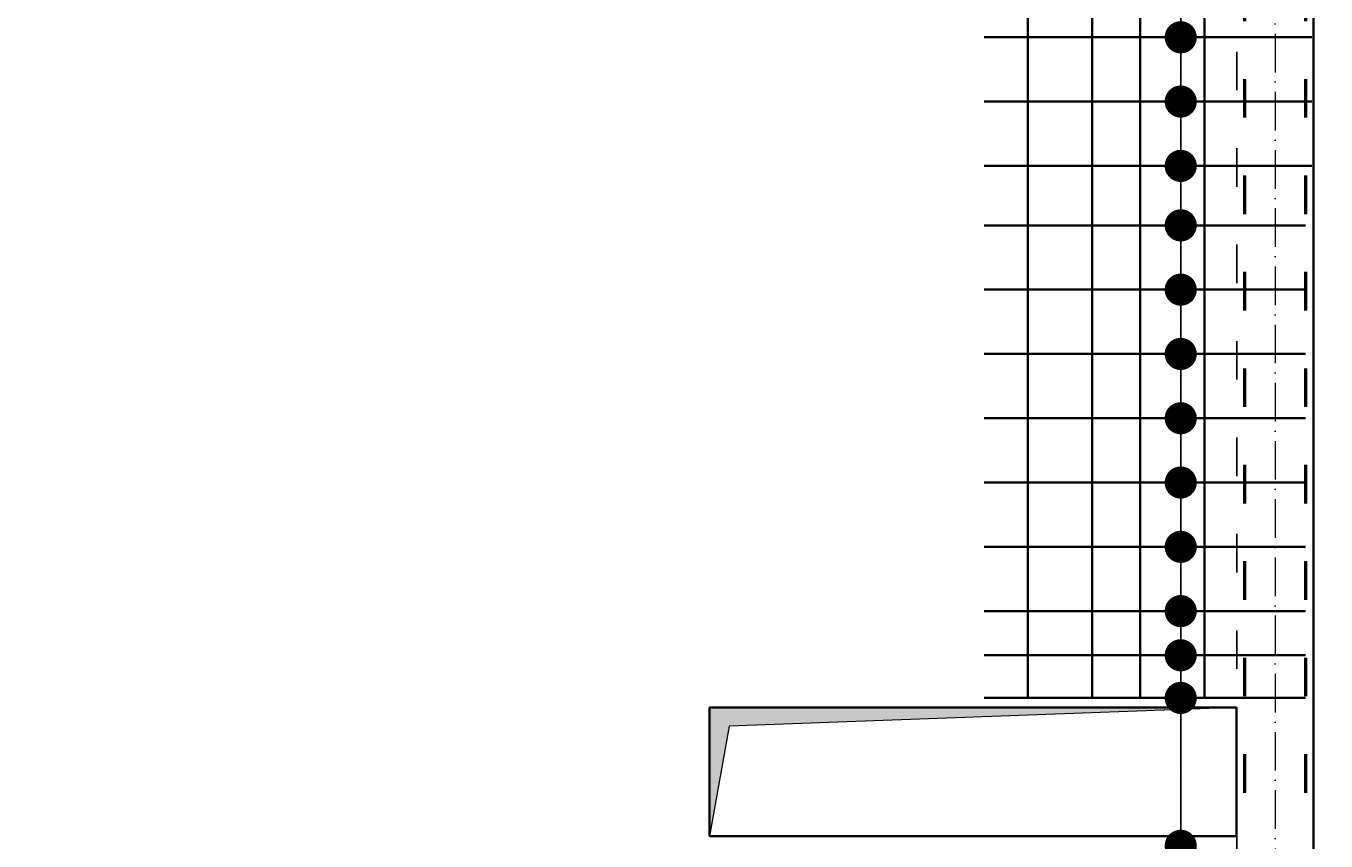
# Model space of a CAD drawing. Header units: millimetres. Extents: x 295948 to 312016, y 6878 to 18016.
# Tile 132 of 252: x 304610 to 305015, y 14424 to 14677. Entities that reach past the tile are written whole.
import ezdxf

# ---------------------------------------------------------------- set-up
doc = ezdxf.new("R2010")
doc.units = ezdxf.units.MM
doc.linetypes.add('ACAD_ISO03W100', pattern=[30, 12, -18])
doc.linetypes.add('ACAD_ISO10W100', pattern=[18, 12, -3, 0, -3])
for name, color, linetype, lineweight in [('konstrukcja', 3, 'Continuous', 35), ('konstrukcja wymiary', 1, 'Continuous', 13), ('osie', 5, 'ACAD_ISO10W100', 13), ('zbrojenie', 4, 'Continuous', 50), ('zbrojenie płyty', 141, 'Continuous', 35)]:
    doc.layers.add(name, color=color, linetype=linetype, lineweight=lineweight)
doc.layers.add('przerywane', color=6, linetype='ACAD_ISO03W100')
doc.styles.add('KONSTRUKCJA', font='romand.shx', dxfattribs={"oblique": 10})
doc.styles.get("Standard").update_dxf_attribs({"font": 'romand.shx', "oblique": 10})
doc.dimstyles.new('150', dxfattribs={"dimtxt": 10, "dimasz": 7, "dimexe": 1.25, "dimexo": 0.625, "dimgap": 3, "dimtad": 1, "dimdec": 0, "dimrnd": 0.5, "dimtxsty": 'KONSTRUKCJA', "dimblk": 'ARCHTICK', "dimcen": 2.5, "dimadec": 0, "dimazin": 0, "dimtfac": 1, "dimtdec": 0, "dimtix": 1, "dimtmove": 0, "dimatfit": 3, "dimfxl": 4, "dimfxlon": 1, "dimarcsym": 0})
doc.dimstyles.new('kropki', dxfattribs={"dimtxt": 0.001, "dimasz": 10, "dimexe": 1.25, "dimexo": 0.625, "dimgap": 1, "dimtad": 1, "dimtxsty": 'Standard', "dimblk": 'DOT', "dimcen": 2.5, "dimadec": 0, "dimazin": 0, "dimtfac": 1, "dimtmove": 0, "dimatfit": 3, "dimfxl": 1, "dimfxlon": 1, "dimarcsym": 0})

# ---------------------------------------------------------------- blocks, each defined once
blk = doc.blocks.new('_ArchTick')
at = {"color": 0, "linetype": 'ByBlock', "lineweight": 13, "const_width": 0.15}
blk.add_lwpolyline([(-0.5, -0.5), (0.5, 0.5)], dxfattribs=at)
blk = doc.blocks.new('*D130')
at = {"layer": 'Defpoints', "color": 0, "transparency": 16777216}
for p in [(304822.63, 14841.47), (304134.63, 14592.3), (304822.63, 14465.3)]:
    blk.add_point(p, dxfattribs=at)
at = {"layer": 'konstrukcja wymiary', "color": 0, "lineweight": -2, "transparency": 16777216}
for p, q in [((304134.63, 14837.47), (304134.63, 14842.72)), ((304822.63, 14837.47), (304822.63, 14842.72)), ((304134.63, 14841.47), (304822.63, 14841.47))]:
    blk.add_line(p, q, dxfattribs=at)
at = {"layer": 'konstrukcja wymiary', "color": 0, "lineweight": -2, "transparency": 16777216, "xscale": 7, "yscale": 7, "zscale": 7, "rotation": 180}
blk.add_blockref('_ArchTick', (304134.63, 14841.47), dxfattribs=at)
at = {"layer": 'konstrukcja wymiary', "color": 0, "lineweight": -2, "transparency": 16777216, "xscale": 7, "yscale": 7, "zscale": 7}
blk.add_blockref('_ArchTick', (304822.63, 14841.47), dxfattribs=at)
at = {"layer": 'konstrukcja wymiary', "color": 0, "transparency": 16777216, "insert": (304478.63, 14849.47), "char_height": 10, "attachment_point": 5, "style": 'KONSTRUKCJA'}
blk.add_mtext('688', dxfattribs=at)
blk = doc.blocks.new('*D131')
at = {"layer": 'Defpoints', "color": 0, "transparency": 16777216}
for p in [(304986.63, 14841.47), (304822.63, 14465.3), (304986.63, 14465.3)]:
    blk.add_point(p, dxfattribs=at)
at = {"layer": 'konstrukcja wymiary', "color": 0, "lineweight": -2, "transparency": 16777216}
for p, q in [((304822.63, 14837.47), (304822.63, 14842.72)), ((304986.63, 14837.47), (304986.63, 14842.72)), ((304822.63, 14841.47), (304986.63, 14841.47))]:
    blk.add_line(p, q, dxfattribs=at)
at = {"layer": 'konstrukcja wymiary', "color": 0, "lineweight": -2, "transparency": 16777216, "xscale": 7, "yscale": 7, "zscale": 7, "rotation": 180}
blk.add_blockref('_ArchTick', (304822.63, 14841.47), dxfattribs=at)
at = {"layer": 'konstrukcja wymiary', "color": 0, "lineweight": -2, "transparency": 16777216, "xscale": 7, "yscale": 7, "zscale": 7}
blk.add_blockref('_ArchTick', (304986.63, 14841.47), dxfattribs=at)
at = {"layer": 'konstrukcja wymiary', "color": 0, "transparency": 16777216, "insert": (304904.63, 14849.47), "char_height": 10, "attachment_point": 5, "style": 'KONSTRUKCJA'}
blk.add_mtext('164', dxfattribs=at)
blk = doc.blocks.new('_Dot')
at = {"color": 0, "linetype": 'ByBlock', "lineweight": -2}
blk.add_line((-0.5, 0), (-1, 0), dxfattribs=at)
at = {"color": 0, "linetype": 'ByBlock', "const_width": 0.5}
blk.add_lwpolyline([(-0.25, 0, 1), (0.25, 0, 1)], format="xyb", close=True, dxfattribs=at)
blk = doc.blocks.new('*D355')
at = {"layer": 'Defpoints', "color": 0, "transparency": 16777216}
for p in [(304958.13, 14615.3), (304958.13, 14595.3), (304969.29, 14595.3)]:
    blk.add_point(p, dxfattribs=at)
at = {"layer": 'konstrukcja wymiary', "color": 0, "lineweight": -2, "transparency": 16777216}
for p, q in [((304969.29, 14625.3), (304969.29, 14635.3)), ((304968.29, 14615.3), (304970.54, 14615.3)), ((304969.29, 14615.3), (304969.29, 14595.3)), ((304968.29, 14595.3), (304970.54, 14595.3)), ((304969.29, 14585.3), (304969.29, 14575.3))]:
    blk.add_line(p, q, dxfattribs=at)
at = {"layer": 'konstrukcja wymiary', "color": 0, "lineweight": -2, "transparency": 16777216, "xscale": 10, "yscale": 10, "zscale": 10}
for p, rotation in [((304969.29, 14615.3), 270), ((304969.29, 14595.3), 90)]:
    blk.add_blockref('_Dot', p, dxfattribs=dict(at, rotation=rotation))
at = {"layer": 'konstrukcja wymiary', "color": 0, "transparency": 16777216, "insert": (304968.29, 14605.3), "char_height": 0.001, "attachment_point": 5, "rotation": 90}
blk.add_mtext('20', dxfattribs=at)
blk = doc.blocks.new('*D356')
at = {"layer": 'Defpoints', "color": 0, "transparency": 16777216}
for p in [(304958.13, 14595.3), (304958.13, 14575.3), (304969.29, 14575.3)]:
    blk.add_point(p, dxfattribs=at)
at = {"layer": 'konstrukcja wymiary', "color": 0, "lineweight": -2, "transparency": 16777216}
for p, q in [((304969.29, 14605.3), (304969.29, 14615.3)), ((304968.29, 14595.3), (304970.54, 14595.3)), ((304969.29, 14595.3), (304969.29, 14575.3)), ((304968.29, 14575.3), (304970.54, 14575.3)), ((304969.29, 14565.3), (304969.29, 14555.3))]:
    blk.add_line(p, q, dxfattribs=at)
at = {"layer": 'konstrukcja wymiary', "color": 0, "lineweight": -2, "transparency": 16777216, "xscale": 10, "yscale": 10, "zscale": 10}
for p, rotation in [((304969.29, 14595.3), 270), ((304969.29, 14575.3), 90)]:
    blk.add_blockref('_Dot', p, dxfattribs=dict(at, rotation=rotation))
at = {"layer": 'konstrukcja wymiary', "color": 0, "transparency": 16777216, "insert": (304968.29, 14585.3), "char_height": 0.001, "attachment_point": 5, "rotation": 90}
blk.add_mtext('20', dxfattribs=at)
blk = doc.blocks.new('*D357')
at = {"layer": 'Defpoints', "color": 0, "transparency": 16777216}
for p in [(304958.13, 14575.3), (304956.68, 14555.3), (304969.29, 14555.3)]:
    blk.add_point(p, dxfattribs=at)
at = {"layer": 'konstrukcja wymiary', "color": 0, "lineweight": -2, "transparency": 16777216}
for p, q in [((304969.29, 14585.3), (304969.29, 14595.3)), ((304968.29, 14575.3), (304970.54, 14575.3)), ((304969.29, 14575.3), (304969.29, 14555.3)), ((304968.29, 14555.3), (304970.54, 14555.3)), ((304969.29, 14545.3), (304969.29, 14535.3))]:
    blk.add_line(p, q, dxfattribs=at)
at = {"layer": 'konstrukcja wymiary', "color": 0, "lineweight": -2, "transparency": 16777216, "xscale": 10, "yscale": 10, "zscale": 10}
for p, rotation in [((304969.29, 14575.3), 270), ((304969.29, 14555.3), 90)]:
    blk.add_blockref('_Dot', p, dxfattribs=dict(at, rotation=rotation))
at = {"layer": 'konstrukcja wymiary', "color": 0, "transparency": 16777216, "insert": (304968.29, 14565.3), "char_height": 0.001, "attachment_point": 5, "rotation": 90}
blk.add_mtext('20', dxfattribs=at)
blk = doc.blocks.new('*D358')
at = {"layer": 'Defpoints', "color": 0, "transparency": 16777216}
for p in [(304956.68, 14555.3), (304956.68, 14535.3), (304969.29, 14535.3)]:
    blk.add_point(p, dxfattribs=at)
at = {"layer": 'konstrukcja wymiary', "color": 0, "lineweight": -2, "transparency": 16777216}
for p, q in [((304969.29, 14565.3), (304969.29, 14575.3)), ((304968.29, 14555.3), (304970.54, 14555.3)), ((304969.29, 14555.3), (304969.29, 14535.3)), ((304968.29, 14535.3), (304970.54, 14535.3)), ((304969.29, 14525.3), (304969.29, 14515.3))]:
    blk.add_line(p, q, dxfattribs=at)
at = {"layer": 'konstrukcja wymiary', "color": 0, "lineweight": -2, "transparency": 16777216, "xscale": 10, "yscale": 10, "zscale": 10}
for p, rotation in [((304969.29, 14555.3), 270), ((304969.29, 14535.3), 90)]:
    blk.add_blockref('_Dot', p, dxfattribs=dict(at, rotation=rotation))
at = {"layer": 'konstrukcja wymiary', "color": 0, "transparency": 16777216, "insert": (304968.29, 14545.3), "char_height": 0.001, "attachment_point": 5, "rotation": 90}
blk.add_mtext('20', dxfattribs=at)
blk = doc.blocks.new('*D359')
at = {"layer": 'Defpoints', "color": 0, "transparency": 16777216}
for p in [(304956.68, 14535.3), (304956.68, 14515.3), (304969.29, 14515.3)]:
    blk.add_point(p, dxfattribs=at)
at = {"layer": 'konstrukcja wymiary', "color": 0, "lineweight": -2, "transparency": 16777216}
for p, q in [((304969.29, 14545.3), (304969.29, 14555.3)), ((304968.29, 14535.3), (304970.54, 14535.3)), ((304969.29, 14535.3), (304969.29, 14515.3)), ((304968.29, 14515.3), (304970.54, 14515.3)), ((304969.29, 14505.3), (304969.29, 14495.3))]:
    blk.add_line(p, q, dxfattribs=at)
at = {"layer": 'konstrukcja wymiary', "color": 0, "lineweight": -2, "transparency": 16777216, "xscale": 10, "yscale": 10, "zscale": 10}
for p, rotation in [((304969.29, 14535.3), 270), ((304969.29, 14515.3), 90)]:
    blk.add_blockref('_Dot', p, dxfattribs=dict(at, rotation=rotation))
at = {"layer": 'konstrukcja wymiary', "color": 0, "transparency": 16777216, "insert": (304968.29, 14525.3), "char_height": 0.001, "attachment_point": 5, "rotation": 90}
blk.add_mtext('20', dxfattribs=at)
blk = doc.blocks.new('*D360')
at = {"layer": 'Defpoints', "color": 0, "transparency": 16777216}
for p in [(304956.68, 14515.3), (304956.68, 14495.3), (304969.29, 14495.3)]:
    blk.add_point(p, dxfattribs=at)
at = {"layer": 'konstrukcja wymiary', "color": 0, "lineweight": -2, "transparency": 16777216}
for p, q in [((304969.29, 14525.3), (304969.29, 14535.3)), ((304968.29, 14515.3), (304970.54, 14515.3)), ((304969.29, 14515.3), (304969.29, 14495.3)), ((304968.29, 14495.3), (304970.54, 14495.3)), ((304969.29, 14485.3), (304969.29, 14475.3))]:
    blk.add_line(p, q, dxfattribs=at)
at = {"layer": 'konstrukcja wymiary', "color": 0, "lineweight": -2, "transparency": 16777216, "xscale": 10, "yscale": 10, "zscale": 10}
for p, rotation in [((304969.29, 14515.3), 270), ((304969.29, 14495.3), 90)]:
    blk.add_blockref('_Dot', p, dxfattribs=dict(at, rotation=rotation))
at = {"layer": 'konstrukcja wymiary', "color": 0, "transparency": 16777216, "insert": (304968.29, 14505.3), "char_height": 0.001, "attachment_point": 5, "rotation": 90}
blk.add_mtext('20', dxfattribs=at)
blk = doc.blocks.new('*D361')
at = {"layer": 'Defpoints', "color": 0, "transparency": 16777216}
for p in [(304956.68, 14495.3), (304956.68, 14481.57), (304969.29, 14481.57)]:
    blk.add_point(p, dxfattribs=at)
at = {"layer": 'konstrukcja wymiary', "color": 0, "lineweight": -2, "transparency": 16777216}
for p, q in [((304969.29, 14505.3), (304969.29, 14515.3)), ((304968.29, 14495.3), (304970.54, 14495.3)), ((304969.29, 14495.3), (304969.29, 14481.57)), ((304968.29, 14481.57), (304970.54, 14481.57)), ((304969.29, 14471.57), (304969.29, 14461.57))]:
    blk.add_line(p, q, dxfattribs=at)
at = {"layer": 'konstrukcja wymiary', "color": 0, "lineweight": -2, "transparency": 16777216, "xscale": 10, "yscale": 10, "zscale": 10}
for p, rotation in [((304969.29, 14495.3), 270), ((304969.29, 14481.57), 90)]:
    blk.add_blockref('_Dot', p, dxfattribs=dict(at, rotation=rotation))
at = {"layer": 'konstrukcja wymiary', "color": 0, "transparency": 16777216, "insert": (304968.29, 14488.44), "char_height": 0.001, "attachment_point": 5, "rotation": 90}
blk.add_mtext('13,73', dxfattribs=at)
blk = doc.blocks.new('*D362')
at = {"layer": 'Defpoints', "color": 0, "transparency": 16777216}
for p in [(304956.68, 14481.57), (304956.68, 14468.3), (304969.29, 14468.3)]:
    blk.add_point(p, dxfattribs=at)
at = {"layer": 'konstrukcja wymiary', "color": 0, "lineweight": -2, "transparency": 16777216}
for p, q in [((304969.29, 14491.57), (304969.29, 14501.57)), ((304968.29, 14481.57), (304970.54, 14481.57)), ((304969.29, 14481.57), (304969.29, 14468.3)), ((304968.29, 14468.3), (304970.54, 14468.3)), ((304969.29, 14458.3), (304969.29, 14448.3))]:
    blk.add_line(p, q, dxfattribs=at)
at = {"layer": 'konstrukcja wymiary', "color": 0, "lineweight": -2, "transparency": 16777216, "xscale": 10, "yscale": 10, "zscale": 10}
for p, rotation in [((304969.29, 14481.57), 270), ((304969.29, 14468.3), 90)]:
    blk.add_blockref('_Dot', p, dxfattribs=dict(at, rotation=rotation))
at = {"layer": 'konstrukcja wymiary', "color": 0, "transparency": 16777216, "insert": (304968.29, 14474.94), "char_height": 0.001, "attachment_point": 5, "rotation": 90}
blk.add_mtext('13,27', dxfattribs=at)
blk = doc.blocks.new('*D363')
at = {"layer": 'Defpoints', "color": 0, "transparency": 16777216}
for p in [(304956.68, 14468.3), (304956.68, 14422.3), (304969.29, 14422.3)]:
    blk.add_point(p, dxfattribs=at)
at = {"layer": 'konstrukcja wymiary', "color": 0, "lineweight": -2, "transparency": 16777216}
for p, q in [((304968.29, 14468.3), (304970.54, 14468.3)), ((304969.29, 14458.3), (304969.29, 14432.3)), ((304968.29, 14422.3), (304970.54, 14422.3))]:
    blk.add_line(p, q, dxfattribs=at)
at = {"layer": 'konstrukcja wymiary', "color": 0, "lineweight": -2, "transparency": 16777216, "xscale": 10, "yscale": 10, "zscale": 10}
for p, rotation in [((304969.29, 14468.3), 90), ((304969.29, 14422.3), 270)]:
    blk.add_blockref('_Dot', p, dxfattribs=dict(at, rotation=rotation))
at = {"layer": 'konstrukcja wymiary', "color": 0, "transparency": 16777216, "insert": (304968.29, 14445.3), "char_height": 0.001, "attachment_point": 5, "rotation": 90}
blk.add_mtext('46', dxfattribs=at)
blk = doc.blocks.new('*D364')
at = {"layer": 'Defpoints', "color": 0, "transparency": 16777216}
for p in [(304956.68, 14422.3), (304956.68, 14409.3), (304969.29, 14409.3)]:
    blk.add_point(p, dxfattribs=at)
at = {"layer": 'konstrukcja wymiary', "color": 0, "lineweight": -2, "transparency": 16777216}
for p, q in [((304969.29, 14432.3), (304969.29, 14442.3)), ((304968.29, 14422.3), (304970.54, 14422.3)), ((304969.29, 14422.3), (304969.29, 14409.3)), ((304968.29, 14409.3), (304970.54, 14409.3)), ((304969.29, 14399.3), (304969.29, 14389.3))]:
    blk.add_line(p, q, dxfattribs=at)
at = {"layer": 'konstrukcja wymiary', "color": 0, "lineweight": -2, "transparency": 16777216, "xscale": 10, "yscale": 10, "zscale": 10}
for p, rotation in [((304969.29, 14422.3), 270), ((304969.29, 14409.3), 90)]:
    blk.add_blockref('_Dot', p, dxfattribs=dict(at, rotation=rotation))
at = {"layer": 'konstrukcja wymiary', "color": 0, "transparency": 16777216, "insert": (304968.29, 14415.8), "char_height": 0.001, "attachment_point": 5, "rotation": 90}
blk.add_mtext('13', dxfattribs=at)
blk = doc.blocks.new('*D365')
at = {"layer": 'Defpoints', "color": 0, "transparency": 16777216}
for p in [(304956.68, 14409.3), (304956.68, 14395.3), (304969.29, 14395.3)]:
    blk.add_point(p, dxfattribs=at)
at = {"layer": 'konstrukcja wymiary', "color": 0, "lineweight": -2, "transparency": 16777216}
for p, q in [((304969.29, 14419.3), (304969.29, 14429.3)), ((304968.29, 14409.3), (304970.54, 14409.3)), ((304969.29, 14409.3), (304969.29, 14395.3)), ((304968.29, 14395.3), (304970.54, 14395.3)), ((304969.29, 14385.3), (304969.29, 14375.3))]:
    blk.add_line(p, q, dxfattribs=at)
at = {"layer": 'konstrukcja wymiary', "color": 0, "lineweight": -2, "transparency": 16777216, "xscale": 10, "yscale": 10, "zscale": 10}
for p, rotation in [((304969.29, 14409.3), 270), ((304969.29, 14395.3), 90)]:
    blk.add_blockref('_Dot', p, dxfattribs=dict(at, rotation=rotation))
at = {"layer": 'konstrukcja wymiary', "color": 0, "transparency": 16777216, "insert": (304968.29, 14402.3), "char_height": 0.001, "attachment_point": 5, "rotation": 90}
blk.add_mtext('14', dxfattribs=at)
blk = doc.blocks.new('*D1570')
at = {"layer": 'Defpoints', "color": 0, "transparency": 16777216}
for p in [(304998.63, 14871.47), (304998.63, 14783.3), (304578.63, 14575.88)]:
    blk.add_point(p, dxfattribs=at)
at = {"layer": 'konstrukcja wymiary', "color": 0, "lineweight": -2, "transparency": 16777216}
for p, q in [((304578.63, 14867.47), (304578.63, 14872.72)), ((304578.63, 14871.47), (304998.63, 14871.47)), ((304998.63, 14867.47), (304998.63, 14872.72))]:
    blk.add_line(p, q, dxfattribs=at)
at = {"layer": 'konstrukcja wymiary', "color": 0, "lineweight": -2, "transparency": 16777216, "xscale": 7, "yscale": 7, "zscale": 7, "rotation": 180}
blk.add_blockref('_ArchTick', (304578.63, 14871.47), dxfattribs=at)
at = {"layer": 'konstrukcja wymiary', "color": 0, "lineweight": -2, "transparency": 16777216, "xscale": 7, "yscale": 7, "zscale": 7}
blk.add_blockref('_ArchTick', (304998.63, 14871.47), dxfattribs=at)
at = {"layer": 'konstrukcja wymiary', "color": 0, "transparency": 16777216, "insert": (304788.63, 14879.47), "char_height": 10, "attachment_point": 5, "style": 'KONSTRUKCJA'}
blk.add_mtext('420', dxfattribs=at)
blk = doc.blocks.new('*D1571')
at = {"layer": 'Defpoints', "color": 0, "transparency": 16777216}
for p in [(305010.63, 14841.47), (305010.63, 14783.3), (304986.63, 14465.3)]:
    blk.add_point(p, dxfattribs=at)
at = {"layer": 'konstrukcja wymiary', "color": 0, "lineweight": -2, "transparency": 16777216}
for p, q in [((304986.63, 14837.47), (304986.63, 14842.72)), ((305010.63, 14837.47), (305010.63, 14842.72)), ((304986.63, 14841.47), (305010.63, 14841.47))]:
    blk.add_line(p, q, dxfattribs=at)
at = {"layer": 'konstrukcja wymiary', "color": 0, "lineweight": -2, "transparency": 16777216, "xscale": 7, "yscale": 7, "zscale": 7, "rotation": 180}
blk.add_blockref('_ArchTick', (304986.63, 14841.47), dxfattribs=at)
at = {"layer": 'konstrukcja wymiary', "color": 0, "lineweight": -2, "transparency": 16777216, "xscale": 7, "yscale": 7, "zscale": 7}
blk.add_blockref('_ArchTick', (305010.63, 14841.47), dxfattribs=at)
at = {"layer": 'konstrukcja wymiary', "color": 0, "transparency": 16777216, "insert": (304998.63, 14849.47), "char_height": 10, "attachment_point": 5, "style": 'KONSTRUKCJA'}
blk.add_mtext('24', dxfattribs=at)
blk = doc.blocks.new('*D1577')
at = {"layer": 'Defpoints', "color": 0, "transparency": 16777216}
for p in [(304956.68, 14633.8), (304969.29, 14633.8), (304958.13, 14615.3)]:
    blk.add_point(p, dxfattribs=at)
at = {"layer": 'konstrukcja wymiary', "color": 0, "lineweight": -2, "transparency": 16777216}
for p, q in [((304969.29, 14643.8), (304969.29, 14653.8)), ((304968.29, 14633.8), (304970.54, 14633.8)), ((304969.29, 14615.3), (304969.29, 14633.8)), ((304968.29, 14615.3), (304970.54, 14615.3)), ((304969.29, 14605.3), (304969.29, 14595.3))]:
    blk.add_line(p, q, dxfattribs=at)
at = {"layer": 'konstrukcja wymiary', "color": 0, "lineweight": -2, "transparency": 16777216, "xscale": 10, "yscale": 10, "zscale": 10}
for p, rotation in [((304969.29, 14633.8), 270), ((304969.29, 14615.3), 90)]:
    blk.add_blockref('_Dot', p, dxfattribs=dict(at, rotation=rotation))
at = {"layer": 'konstrukcja wymiary', "color": 0, "transparency": 16777216, "insert": (304968.29, 14624.55), "char_height": 0.001, "attachment_point": 5, "rotation": 90}
blk.add_mtext('18,5', dxfattribs=at)
blk = doc.blocks.new('*D1578')
at = {"layer": 'Defpoints', "color": 0, "transparency": 16777216}
for p in [(304956.68, 14653.8), (304969.29, 14653.8), (304956.68, 14633.8)]:
    blk.add_point(p, dxfattribs=at)
at = {"layer": 'konstrukcja wymiary', "color": 0, "lineweight": -2, "transparency": 16777216}
for p, q in [((304969.29, 14663.8), (304969.29, 14673.8)), ((304968.29, 14653.8), (304970.54, 14653.8)), ((304969.29, 14633.8), (304969.29, 14653.8)), ((304968.29, 14633.8), (304970.54, 14633.8)), ((304969.29, 14623.8), (304969.29, 14613.8))]:
    blk.add_line(p, q, dxfattribs=at)
at = {"layer": 'konstrukcja wymiary', "color": 0, "lineweight": -2, "transparency": 16777216, "xscale": 10, "yscale": 10, "zscale": 10}
for p, rotation in [((304969.29, 14653.8), 270), ((304969.29, 14633.8), 90)]:
    blk.add_blockref('_Dot', p, dxfattribs=dict(at, rotation=rotation))
at = {"layer": 'konstrukcja wymiary', "color": 0, "transparency": 16777216, "insert": (304968.29, 14643.8), "char_height": 0.001, "attachment_point": 5, "rotation": 90}
blk.add_mtext('20', dxfattribs=at)
blk = doc.blocks.new('*D1579')
at = {"layer": 'Defpoints', "color": 0, "transparency": 16777216}
for p in [(304959.13, 14673.8), (304969.29, 14673.8), (304956.68, 14653.8)]:
    blk.add_point(p, dxfattribs=at)
at = {"layer": 'konstrukcja wymiary', "color": 0, "lineweight": -2, "transparency": 16777216}
for p, q in [((304969.29, 14683.8), (304969.29, 14693.8)), ((304968.29, 14673.8), (304970.54, 14673.8)), ((304969.29, 14653.8), (304969.29, 14673.8)), ((304968.29, 14653.8), (304970.54, 14653.8)), ((304969.29, 14643.8), (304969.29, 14633.8))]:
    blk.add_line(p, q, dxfattribs=at)
at = {"layer": 'konstrukcja wymiary', "color": 0, "lineweight": -2, "transparency": 16777216, "xscale": 10, "yscale": 10, "zscale": 10}
for p, rotation in [((304969.29, 14673.8), 270), ((304969.29, 14653.8), 90)]:
    blk.add_blockref('_Dot', p, dxfattribs=dict(at, rotation=rotation))
at = {"layer": 'konstrukcja wymiary', "color": 0, "transparency": 16777216, "insert": (304968.29, 14663.8), "char_height": 0.001, "attachment_point": 5, "rotation": 90}
blk.add_mtext('20', dxfattribs=at)

msp = doc.modelspace()

# ---------------------------------------------------------------- hatches: boundary and pattern name
at = {"layer": 'konstrukcja wymiary'}
h = msp.add_hatch(color=256, dxfattribs=at)
h.dxf.hatch_style = 1
h.paths.add_polyline_path([(304828.699, 14459.537), (304822.631, 14425.305), (304822.631, 14465.305), (304986.631, 14465.305)])

# ---------------------------------------------------------------- linework, layer by layer
at = {"layer": 'konstrukcja'}
msp.add_line((305010.631, 14124.305), (305010.631, 14783.305), dxfattribs=at)
msp.add_lwpolyline([(304986.631, 14425.305), (304822.631, 14425.305), (304822.631, 14465.305), (304986.631, 14465.305)], close=True, dxfattribs=at)
at = {"layer": 'konstrukcja wymiary'}
msp.add_line((304969.293, 14625.305), (304969.293, 14800.781), dxfattribs=at)
msp.add_lwpolyline([(304828.699, 14459.537), (304822.631, 14425.305), (304822.631, 14465.305), (304986.631, 14465.305)], close=True, dxfattribs=at)
at = {"layer": 'osie'}
msp.add_line((304998.631, 14946.397), (304998.631, 14048.413), dxfattribs=at)
at = {"layer": 'przerywane'}
msp.add_line((304986.748, 14759.305), (304986.748, 14148.305), dxfattribs=at)
at = {"layer": 'zbrojenie', "linetype": 'ACAD_ISO03W100'}
for p, q in [((304989.131, 14780.805), (304989.131, 14126.805)), ((305008.131, 14780.805), (305008.131, 14126.805))]:
    msp.add_line(p, q, dxfattribs=at)
at = {"layer": 'zbrojenie płyty'}
for p, q in [((304921.678, 14780.805), (304921.678, 14468.305)), ((304941.678, 14780.805), (304941.678, 14468.305)), ((304956.678, 14780.805), (304956.678, 14468.305)), ((304976.687, 14780.805), (304976.687, 14468.305)), ((305010.131, 14673.805), (304908.131, 14673.805)), ((305010.131, 14653.805), (304908.131, 14653.805)), ((305010.131, 14633.805), (304908.131, 14633.805)), ((304908.131, 14615.305), (305008.131, 14615.305)), ((304908.131, 14595.305), (305008.131, 14595.305)), ((304908.131, 14575.305), (305008.131, 14575.305)), ((304908.131, 14555.305), (305008.131, 14555.305)), ((304908.131, 14535.305), (305008.131, 14535.305)), ((304908.131, 14515.305), (305008.131, 14515.305)), ((304908.131, 14495.305), (305008.131, 14495.305)), ((304908.131, 14481.572), (305008.131, 14481.572)), ((304908.131, 14468.305), (305008.131, 14468.305))]:
    msp.add_line(p, q, dxfattribs=at)

# ---------------------------------------------------------------- dimensions: what is measured, and where the dimension line sits
at = {"layer": 'konstrukcja wymiary'}
for base, p1, p2, picture, middle in [((304998.631, 14871.472), (304578.631, 14575.876), (304998.631, 14783.305), '*D1570', (304788.631, 14879.472)), ((304822.631, 14841.472), (304134.631, 14592.305), (304822.631, 14465.305), '*D130', (304478.631, 14849.472)), ((304986.631, 14841.472), (304822.631, 14465.305), (304986.631, 14465.305), '*D131', (304904.631, 14849.472)), ((305010.631, 14841.472), (304986.631, 14465.305), (305010.631, 14783.305), '*D1571', (304998.631, 14849.472))]:
    dim = msp.add_linear_dim(base=base, p1=p1, p2=p2, dimstyle='150', override={"dimtmove": 1}, dxfattribs=at)
    dim.commit()
    dim.dimension.update_dxf_attribs({"geometry": picture, "text_midpoint": middle})
for base, p1, p2, picture, middle in [((304969.293, 14673.805), (304956.678, 14653.805), (304959.131, 14673.805), '*D1579', (304968.293, 14663.805)), ((304969.293, 14653.805), (304956.678, 14633.805), (304956.678, 14653.805), '*D1578', (304968.293, 14643.805)), ((304969.293, 14633.805), (304958.131, 14615.305), (304956.678, 14633.805), '*D1577', (304968.293, 14624.555)), ((304969.293, 14595.305), (304958.131, 14615.305), (304958.131, 14595.305), '*D355', (304968.293, 14605.305)), ((304969.293, 14575.305), (304958.131, 14595.305), (304958.131, 14575.305), '*D356', (304968.293, 14585.305)), ((304969.293, 14555.305), (304958.131, 14575.305), (304956.678, 14555.305), '*D357', (304968.293, 14565.305)), ((304969.293, 14535.305), (304956.678, 14555.305), (304956.678, 14535.305), '*D358', (304968.293, 14545.305)), ((304969.293, 14515.305), (304956.678, 14535.305), (304956.678, 14515.305), '*D359', (304968.293, 14525.305)), ((304969.293, 14495.305), (304956.678, 14515.305), (304956.678, 14495.305), '*D360', (304968.293, 14505.305)), ((304969.293, 14481.572), (304956.678, 14495.305), (304956.678, 14481.572), '*D361', (304968.293, 14488.439)), ((304969.293, 14468.305), (304956.678, 14481.572), (304956.678, 14468.305), '*D362', (304968.293, 14474.939)), ((304969.293, 14422.305), (304956.678, 14468.305), (304956.678, 14422.305), '*D363', (304968.293, 14445.305)), ((304969.293, 14409.305), (304956.678, 14422.305), (304956.678, 14409.305), '*D364', (304968.293, 14415.805)), ((304969.293, 14395.305), (304956.678, 14409.305), (304956.678, 14395.305), '*D365', (304968.293, 14402.305))]:
    dim = msp.add_linear_dim(base=base, p1=p1, p2=p2, angle=90, dimstyle='kropki', override={"dimtmove": 1}, dxfattribs=at)
    dim.commit()
    dim.dimension.update_dxf_attribs({"geometry": picture, "text_midpoint": middle})

doc.saveas('drawing.dxf')
